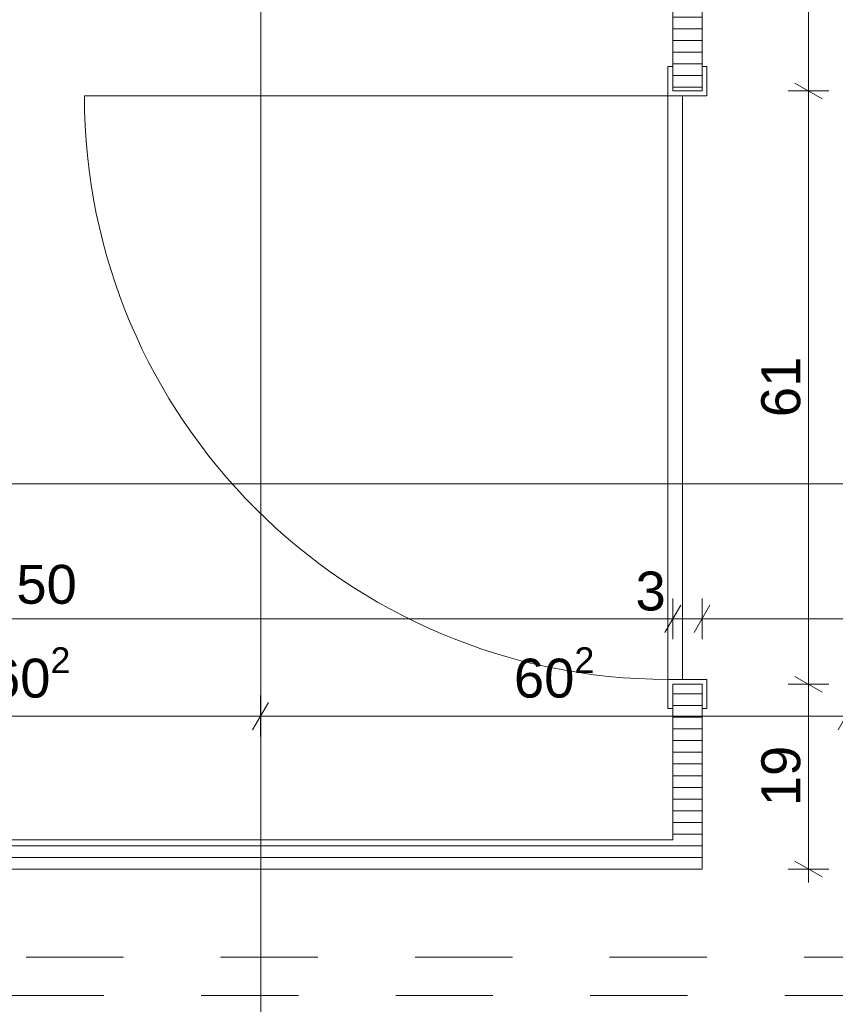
# Model space of a CAD drawing. Header units: metres. Extents: x -3.5 to 65.3, y -10.9 to 16.7.
# Tile 121 of 138: x 44.8 to 45.6, y 0.7 to 1.7. Entities that reach past the tile are written whole.
import ezdxf

# ---------------------------------------------------------------- set-up
doc = ezdxf.new("R2010")
doc.units = ezdxf.units.M
doc.header["$MEASUREMENT"] = 0
doc.linetypes.add('Untersicht', pattern=[0.04, 0.03, -0.01])
doc.linetypes.add('Wipeout_Contour', pattern=[1, 0, -1])
for name, color, linetype in [('102 - Bemaßung_ Beschriftung.Detail_ Ausschnitt', 7, 'Continuous'), ('608 - Struktur.Träger', 7, 'Continuous'), ('Neubau_650 - Abdeckung.Fußboden Aufbau', 7, 'Continuous'), ('Neubau_653 - Abdeckung.TB Verkofferung', 7, 'Continuous'), ('Neubau_702 - Einrichtung.Möbel Sanitär', 7, 'Continuous')]:
    doc.layers.add(name, color=color, linetype=linetype)
doc.styles.add('ERSTELLTER_STIL_1', font='txt')
doc.dimstyles.new('ERSTELLTER_STIL__1', dxfattribs={"dimtxt": 0.04, "dimasz": 0.02128, "dimexe": 0.18, "dimexo": 0.0625, "dimgap": 0, "dimtad": 1, "dimzin": 0, "dimdsep": 46, "dimtxsty": 'ERSTELLTER_STIL_1', "dimblk": 'ARROWHEAD_2', "dimblk1": 'ARROWHEAD_2', "dimblk2": 'ARROWHEAD_2', "dimcen": 0.09, "dimse1": 1, "dimse2": 1, "dimclrd": 7, "dimclre": 7, "dimclrt": 7, "dimazin": 0, "dimtfac": 1, "dimtdec": 4, "dimtmove": 0, "dimatfit": 3, "dimfxl": 1, "dimtolj": 1, "dimtzin": 0, "dimarcsym": 0})
doc.dimstyles.new('ERSTELLTER_STIL__3', dxfattribs={"dimtxt": 0.04, "dimasz": 0.02128, "dimexe": 0.18, "dimexo": 0.0625, "dimgap": 0, "dimtad": 1, "dimtih": 1, "dimtoh": 1, "dimzin": 0, "dimdsep": 46, "dimtxsty": 'ERSTELLTER_STIL_1', "dimblk": 'ARROWHEAD_2', "dimblk1": 'ARROWHEAD_2', "dimblk2": 'ARROWHEAD_2', "dimcen": 0.09, "dimse1": 1, "dimse2": 1, "dimclrd": 7, "dimclre": 7, "dimclrt": 7, "dimazin": 0, "dimtfac": 1, "dimtdec": 4, "dimtmove": 0, "dimatfit": 3, "dimfxl": 1, "dimtolj": 1, "dimtzin": 0, "dimarcsym": 0})
doc.dimstyles.new('ERSTELLTER_STIL__4', dxfattribs={"dimtxt": 0.04, "dimasz": 0.02128, "dimexe": 0.18, "dimexo": 0.0625, "dimgap": 0, "dimtad": 1, "dimtih": 1, "dimtoh": 1, "dimzin": 0, "dimdsep": 46, "dimtxsty": 'ERSTELLTER_STIL_1', "dimblk": 'ARROWHEAD_2', "dimblk1": 'ARROWHEAD_2', "dimblk2": 'ARROWHEAD_2', "dimcen": 0.09, "dimse1": 1, "dimse2": 1, "dimclrd": 7, "dimclre": 7, "dimclrt": 7, "dimazin": 0, "dimtfac": 1, "dimtdec": 4, "dimtmove": 2, "dimatfit": 3, "dimfxl": 1, "dimtolj": 1, "dimtzin": 0, "dimarcsym": 0})
doc.dimstyles.new('ERSTELLTER_STIL__6', dxfattribs={"dimtxt": 0.04, "dimasz": 0.02128, "dimexe": 0.18, "dimexo": 0.0625, "dimgap": 0, "dimtad": 1, "dimzin": 0, "dimdsep": 46, "dimtxsty": 'ERSTELLTER_STIL_1', "dimblk": 'ARROWHEAD_2', "dimblk1": 'ARROWHEAD_2', "dimblk2": 'ARROWHEAD_2', "dimcen": 0.09, "dimclrd": 7, "dimclre": 7, "dimclrt": 7, "dimazin": 0, "dimtfac": 1, "dimtdec": 4, "dimtmove": 0, "dimatfit": 3, "dimfxl": 1, "dimtolj": 1, "dimtzin": 0, "dimarcsym": 0})
pattern_1 = [(0, (0, 0), (0, 0.0120000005), [])]

# ---------------------------------------------------------------- blocks, each defined once
blk = doc.blocks.new('*D167')
at = {"layer": '102 - Bemaßung_ Beschriftung.Detail_ Ausschnitt', "color": 7, "linetype": 'Continuous', "lineweight": 5}
for p, q in [((43.9731, 1.1113), (43.9569, 1.0833)), ((45.4731, 1.1113), (45.4569, 1.0833)), ((43.965, 1.0973), (45.465, 1.0973))]:
    blk.add_line(p, q, dxfattribs=at)
at = {"layer": '102 - Bemaßung_ Beschriftung.Detail_ Ausschnitt', "color": 7, "lineweight": 5, "char_height": 0.04, "attachment_point": 7, "style": 'ERSTELLTER_STIL_1'}
for s, insert in [('\\A1;{\\pql;\\fArial|b0|i0|c0|p38;1,50}', (44.7434, 1.1053)), ('\\A1;{\\pql;\\fArial|b0|i0|c0|p38;3}', (45.4266, 1.1053))]:
    blk.add_mtext(s, dxfattribs=dict(at, insert=insert))
blk = doc.blocks.new('ARROWHEAD_2')
at = {"color": 0, "linetype": 'Continuous', "lineweight": 0}
for p, q in [((-0.378, -0.655), (0.378, 0.655)), ((0, 0), (-1, 0))]:
    blk.add_line(p, q, dxfattribs=at)
blk = doc.blocks.new('*D168')
at = {"layer": '102 - Bemaßung_ Beschriftung.Detail_ Ausschnitt', "color": 7, "linetype": 'Continuous', "lineweight": 5}
for p, q in [((45.465, 1.0763), (45.465, 1.1183)), ((45.495, 1.0763), (45.495, 1.1183)), ((45.4731, 1.1113), (45.4569, 1.0833)), ((45.5031, 1.1113), (45.4869, 1.0833)), ((43.965, 1.0973), (45.465, 1.0973)), ((45.465, 1.0973), (45.495, 1.0973))]:
    blk.add_line(p, q, dxfattribs=at)
blk = doc.blocks.new('*D169')
at = {"layer": '102 - Bemaßung_ Beschriftung.Detail_ Ausschnitt', "color": 7, "linetype": 'Continuous', "lineweight": 5}
for p, q in [((45.495, 1.0763), (45.495, 1.1183)), ((47.16, 1.0763), (47.16, 1.1183)), ((45.5031, 1.1113), (45.4869, 1.0833)), ((47.1681, 1.1113), (47.1519, 1.0833)), ((45.495, 1.0973), (47.16, 1.0973))]:
    blk.add_line(p, q, dxfattribs=at)
at = {"layer": '102 - Bemaßung_ Beschriftung.Detail_ Ausschnitt', "color": 7, "lineweight": 5, "insert": (46.2643, 1.0975), "char_height": 0.04, "attachment_point": 7, "style": 'ERSTELLTER_STIL_1'}
blk.add_mtext('\\A1;{\\pql;\\fArial|b0|i0|c0|p38;1,66\\fArial|b0|i0|c0|p38;\\A1{\\H.66x;\\S5^  ;}}', dxfattribs=at)
blk = doc.blocks.new('*D205')
at = {"layer": '102 - Bemaßung_ Beschriftung.Detail_ Ausschnitt', "color": 7, "linetype": 'Continuous', "lineweight": 5}
for p, q in [((45.5905, 1.0381), (45.6185, 1.0219)), ((45.6255, 1.03), (45.5835, 1.03)), ((45.6045, 0.84), (45.6045, 1.03)), ((45.5905, 0.8481), (45.6185, 0.8319)), ((45.6255, 0.84), (45.5835, 0.84)), ((45.6045, 0.8263), (45.6045, 0.84))]:
    blk.add_line(p, q, dxfattribs=at)
at = {"layer": '102 - Bemaßung_ Beschriftung.Detail_ Ausschnitt', "color": 7, "lineweight": 5, "insert": (45.5965, 0.9046), "char_height": 0.04, "attachment_point": 7, "rotation": 90, "style": 'ERSTELLTER_STIL_1'}
blk.add_mtext('\\A1;{\\pql;\\fArial|b0|i0|c0|p38;19}', dxfattribs=at)
blk = doc.blocks.new('*D206')
at = {"layer": '102 - Bemaßung_ Beschriftung.Detail_ Ausschnitt', "color": 7, "linetype": 'Continuous', "lineweight": 5}
for p, q in [((45.6255, 1.64), (45.5835, 1.64)), ((45.5905, 1.6481), (45.6185, 1.6319)), ((45.6045, 1.03), (45.6045, 1.64)), ((45.5905, 1.0381), (45.6185, 1.0219)), ((45.6255, 1.03), (45.5835, 1.03))]:
    blk.add_line(p, q, dxfattribs=at)
at = {"layer": '102 - Bemaßung_ Beschriftung.Detail_ Ausschnitt', "color": 7, "lineweight": 5, "insert": (45.5965, 1.3046), "char_height": 0.04, "attachment_point": 7, "rotation": 90, "style": 'ERSTELLTER_STIL_1'}
blk.add_mtext('\\A1;{\\pql;\\fArial|b0|i0|c0|p38;61}', dxfattribs=at)
blk = doc.blocks.new('*D207')
at = {"layer": '102 - Bemaßung_ Beschriftung.Detail_ Ausschnitt', "color": 7, "linetype": 'Continuous', "lineweight": 5}
for p, q in [((45.5905, 1.9981), (45.6185, 1.9819)), ((45.6255, 1.99), (45.5835, 1.99)), ((45.6045, 1.64), (45.6045, 1.99)), ((45.6255, 1.64), (45.5835, 1.64)), ((45.5905, 1.6481), (45.6185, 1.6319))]:
    blk.add_line(p, q, dxfattribs=at)
at = {"layer": '102 - Bemaßung_ Beschriftung.Detail_ Ausschnitt', "color": 7, "lineweight": 5, "insert": (45.5965, 1.7846), "char_height": 0.04, "attachment_point": 7, "rotation": 90, "style": 'ERSTELLTER_STIL_1'}
blk.add_mtext('\\A1;{\\pql;\\fArial|b0|i0|c0|p38;35}', dxfattribs=at)
blk = doc.blocks.new('*D316')
at = {"layer": '102 - Bemaßung_ Beschriftung.Detail_ Ausschnitt', "color": 7, "linetype": 'Continuous', "lineweight": 5}
for p, q in [((47.046, 3.7281), (47.074, 3.7119)), ((47.081, 3.72), (47.039, 3.72)), ((47.06, 0.255), (47.06, 3.72)), ((47.081, 0.255), (47.039, 0.255)), ((47.046, 0.2631), (47.074, 0.2469)), ((47.06, 0.2413), (47.06, 0.255))]:
    blk.add_line(p, q, dxfattribs=at)
at = {"layer": '102 - Bemaßung_ Beschriftung.Detail_ Ausschnitt', "color": 7, "lineweight": 5, "insert": (47.0597, 1.9243), "char_height": 0.04, "attachment_point": 7, "rotation": 90, "style": 'ERSTELLTER_STIL_1'}
blk.add_mtext('\\A1;{\\pql;\\fArial|b0|i0|c0|p38;3,46\\fArial|b0|i0|c0|p38;\\A1{\\H.66x;\\S5^  ;}}', dxfattribs=at)
blk = doc.blocks.new('*D366')
at = {"layer": '102 - Bemaßung_ Beschriftung.Detail_ Ausschnitt', "color": 7, "linetype": 'Continuous', "lineweight": 5}
for p, q in [((46.1907, 0.6335), (46.1907, 1.2355)), ((46.1767, 0.6416), (46.2047, 0.6254)), ((46.2117, 0.6335), (46.1697, 0.6335)), ((46.1907, 0.255), (46.1907, 0.6335)), ((46.2117, 0.255), (46.1697, 0.255)), ((46.1767, 0.2631), (46.2047, 0.2469)), ((46.1907, 0.2413), (46.1907, 0.255))]:
    blk.add_line(p, q, dxfattribs=at)
at = {"layer": '102 - Bemaßung_ Beschriftung.Detail_ Ausschnitt', "color": 7, "lineweight": 5, "insert": (46.1834, 0.3939), "char_height": 0.04, "attachment_point": 7, "rotation": 90, "style": 'ERSTELLTER_STIL_1'}
blk.add_mtext('\\A1;{\\pql;\\fArial|b0|i0|c0|p38;37\\fArial|b0|i0|c0|p38;\\A1{\\H.66x;\\S85^  ;}}', dxfattribs=at)
blk = doc.blocks.new('*D383')
at = {"layer": '102 - Bemaßung_ Beschriftung.Detail_ Ausschnitt', "color": 7, "linetype": 'Continuous', "lineweight": 5}
for p, q in [((44.439, 0.9763), (44.439, 1.0183)), ((45.041, 0.9763), (45.041, 1.0183)), ((44.4471, 1.0113), (44.4309, 0.9833)), ((45.0491, 1.0113), (45.0329, 0.9833)), ((44.439, 0.9973), (45.041, 0.9973))]:
    blk.add_line(p, q, dxfattribs=at)
at = {"layer": '102 - Bemaßung_ Beschriftung.Detail_ Ausschnitt', "color": 7, "lineweight": 5, "insert": (44.7629, 1.0046), "char_height": 0.04, "attachment_point": 7, "style": 'ERSTELLTER_STIL_1'}
blk.add_mtext('\\A1;{\\pql;\\fArial|b0|i0|c0|p38;60\\fArial|b0|i0|c0|p38;\\A1{\\H.66x;\\S2^  ;}}', dxfattribs=at)
blk = doc.blocks.new('*D384')
at = {"layer": '102 - Bemaßung_ Beschriftung.Detail_ Ausschnitt', "color": 7, "linetype": 'Continuous', "lineweight": 5}
for p, q in [((45.041, 0.9763), (45.041, 1.0183)), ((45.643, 0.9763), (45.643, 1.0183)), ((45.0491, 1.0113), (45.0329, 0.9833)), ((45.6511, 1.0113), (45.6349, 0.9833)), ((45.041, 0.9973), (45.643, 0.9973))]:
    blk.add_line(p, q, dxfattribs=at)
at = {"layer": '102 - Bemaßung_ Beschriftung.Detail_ Ausschnitt', "color": 7, "lineweight": 5, "insert": (45.3016, 1.0046), "char_height": 0.04, "attachment_point": 7, "style": 'ERSTELLTER_STIL_1'}
blk.add_mtext('\\A1;{\\pql;\\fArial|b0|i0|c0|p38;60\\fArial|b0|i0|c0|p38;\\A1{\\H.66x;\\S2^  ;}}', dxfattribs=at)
blk = doc.blocks.new('*D427')
at = {"layer": '102 - Bemaßung_ Beschriftung.Detail_ Ausschnitt', "color": 7, "linetype": 'Continuous', "lineweight": 5}
for p, q in [((44.2264, 3.7281), (44.2544, 3.7119)), ((44.2614, 3.72), (44.2194, 3.72)), ((44.2404, 0.255), (44.2404, 3.72)), ((44.2614, 0.255), (44.215, 0.255)), ((44.2264, 0.2631), (44.2544, 0.2469)), ((44.2404, 0.2413), (44.2404, 0.255))]:
    blk.add_line(p, q, dxfattribs=at)
at = {"color": 254, "linetype": 'Wipeout_Contour', "lineweight": 0, "ltscale": 177.039483}
blk.add_wipeout([(44.2399, 1.9168), (44.2399, 2.0582), (44.1849, 2.0582), (44.1849, 1.9168)], dxfattribs=at).dxf.layer = '102 - Bemaßung_ Beschriftung.Detail_ Ausschnitt'
at = {"layer": '102 - Bemaßung_ Beschriftung.Detail_ Ausschnitt', "color": 7, "lineweight": 5, "insert": (44.2402, 1.9243), "char_height": 0.04, "attachment_point": 7, "rotation": 90, "style": 'ERSTELLTER_STIL_1'}
blk.add_mtext('\\A1;{\\pql;\\fArial|b0|i0|c0|p38;3,46\\fArial|b0|i0|c0|p38;\\A1{\\H.66x;\\S5^  ;}}', dxfattribs=at)

msp = doc.modelspace()

# ---------------------------------------------------------------- hatches: boundary and pattern name
at = {"layer": 'Neubau_650 - Abdeckung.Fußboden Aufbau', "linetype": 'Continuous', "lineweight": 13, "true_color": 0xafafaf}
h = msp.add_hatch(dxfattribs=at)
h.set_pattern_fill('Raster_60x60_Fuge_2mm_0001', color=253, style=0, pattern_type=2)
h.set_pattern_definition([(0, (46.245, 3.6435), (0, 0.602), []), (90, (46.245, 3.6435), (-0.602, 0), [])])
h.paths.add_polyline_path([(47.16, 3.72), (43.965, 3.72), (43.965, 0.505), (44.215, 0.505), (44.215, 0.255), (47.16, 0.255)])
at = {"layer": 'Neubau_702 - Einrichtung.Möbel Sanitär', "linetype": 'Continuous', "lineweight": 0, "true_color": 0x000000}
h = msp.add_hatch(dxfattribs=at)
h.set_pattern_fill('Holz__Sperrholz_1_0001', color=18, style=0, pattern_type=2)
h.set_pattern_definition(pattern_1)
h.paths.add_polyline_path([(45.465, 1.99), (45.465, 1.64), (45.495, 1.64), (45.495, 1.99)])
h = msp.add_hatch(dxfattribs=at)
h.set_pattern_fill('Holz__Sperrholz_1_0001', color=18, style=0, pattern_type=2)
h.set_pattern_definition(pattern_1)
h.paths.add_polyline_path([(45.465, 0.84), (45.495, 0.84), (45.495, 1.03), (45.465, 1.03)])
h = msp.add_hatch(dxfattribs=at)
h.set_pattern_fill('Holz__Sperrholz_1_0001', color=18, style=0, pattern_type=2)
h.set_pattern_definition(pattern_1)
h.paths.add_polyline_path([(43.965, 0.84), (45.465, 0.84), (45.465, 0.87), (43.965, 0.87)])

# ---------------------------------------------------------------- linework, layer by layer
at = {"layer": '608 - Struktur.Träger', "color": 7, "linetype": 'Untersicht', "lineweight": 13}
msp.add_line((0.38, 0.71), (61.88, 0.71), dxfattribs=at)
at = {"layer": 'Neubau_653 - Abdeckung.TB Verkofferung', "color": 1, "linetype": 'Untersicht', "lineweight": 9}
msp.add_line((44.6, 0.7495), (51.8, 0.7495), dxfattribs=at)
at = {"layer": 'Neubau_702 - Einrichtung.Möbel Sanitär', "color": 1, "linetype": 'Continuous', "lineweight": 13}
for p, q in [((45.46, 1.635), (45.46, 1.665)), ((45.46, 1.665), (45.465, 1.665)), ((45.465, 1.665), (45.465, 1.64)), ((45.495, 1.64), (45.495, 1.665)), ((45.495, 1.665), (45.5, 1.665)), ((45.5, 1.665), (45.5, 1.635)), ((45.465, 1.64), (45.495, 1.64)), ((45.46, 1.635), (44.86, 1.635)), ((45.475, 1.635), (45.46, 1.635)), ((45.475, 1.635), (45.46, 1.635)), ((45.46, 1.635), (45.46, 1.035)), ((45.5, 1.635), (45.475, 1.635)), ((45.475, 1.035), (45.475, 1.635)), ((45.475, 1.035), (45.46, 1.035)), ((45.46, 1.035), (45.46, 1.005)), ((45.46, 1.035), (45.475, 1.035)), ((45.5, 1.035), (45.475, 1.035)), ((45.5, 1.005), (45.5, 1.035)), ((45.465, 1.005), (45.465, 1.03)), ((45.465, 1.03), (45.495, 1.03)), ((45.495, 1.03), (45.495, 1.005)), ((45.46, 1.005), (45.465, 1.005)), ((45.495, 1.005), (45.5, 1.005))]:
    msp.add_line(p, q, dxfattribs=at)
at = {"layer": 'Neubau_702 - Einrichtung.Möbel Sanitär', "color": 1, "linetype": 'Continuous', "lineweight": 18}
for p, q in [((45.465, 1.64), (45.495, 1.64)), ((45.465, 1.64), (45.495, 1.64)), ((45.465, 1.64), (45.495, 1.64)), ((45.465, 1.03), (45.495, 1.03)), ((45.465, 1.03), (45.495, 1.03)), ((45.465, 1.03), (45.495, 1.03))]:
    msp.add_line(p, q, dxfattribs=at)
at = {"layer": 'Neubau_702 - Einrichtung.Möbel Sanitär', "color": 1, "linetype": 'Continuous', "lineweight": 18, "flags": 128}
for points in [[(45.495, 1.64), (45.495, 1.99)], [(45.465, 1.8), (45.465, 1.64)], [(45.465, 1.03), (45.465, 0.87)], [(45.495, 0.84), (45.495, 1.03)], [(45.465, 0.87), (43.965, 0.87)], [(43.965, 0.84), (45.465, 0.84)], [(45.465, 0.84), (45.495, 0.84)]]:
    msp.add_lwpolyline(points, dxfattribs=at)
at = {"layer": 'Neubau_702 - Einrichtung.Möbel Sanitär', "color": 1, "linetype": 'Continuous', "lineweight": 9}
msp.add_arc((45.46, 1.635), 0.6, 180, 270, dxfattribs=at)

# ---------------------------------------------------------------- dimensions: what is measured, and where the dimension line sits
at = {"layer": '102 - Bemaßung_ Beschriftung.Detail_ Ausschnitt', "color": 7, "linetype": 'Continuous', "lineweight": 5}
for base, p1, p2, picture, middle in [((47.059964, 3.719998), (43.964989, 0.255), (44.709987, 3.719998), '*D316', (47.031964, 2.030247)), ((45.6045, 1.99), (45.495, 1.64), (45.495, 1.99), '*D207', (45.5765, 1.8151)), ((45.6045, 1.64), (45.495, 1.03), (45.495, 1.64), '*D206', (45.5765, 1.3351)), ((46.1907, 0.6335), (44.215, 0.255), (46.245, 0.6335), '*D366', (46.1627, 0.4936)), ((45.6045, 1.03), (45.495, 0.84), (45.495, 1.03), '*D205', (45.5765, 0.9351))]:
    dim = msp.add_linear_dim(base=base, p1=p1, p2=p2, angle=90, dimstyle='ERSTELLTER_STIL__1', dxfattribs=at)
    dim.commit()
    dim.dimension.update_dxf_attribs({"geometry": picture, "text_midpoint": middle, "dimtype": 160, "text_rotation": 90})
for base, p1, p2, dimstyle, picture, middle in [((45.643, 0.9973), (45.041, 3.3532), (45.643, 3.4731), 'ERSTELLTER_STIL__3', '*D384', (45.3861, 1.0253)), ((45.041, 0.9973), (44.439, 3.0415), (45.041, 3.3532), 'ERSTELLTER_STIL__4', '*D383', (44.8474, 1.0253)), ((47.15998, 1.0973), (45.49502, 0.83998), (47.15998, 0.69998), 'ERSTELLTER_STIL__3', '*D169', (46.37024, 1.1253)), ((45.465, 1.0973), (43.965, 0.255), (45.465, 0.84), 'ERSTELLTER_STIL__4', '*D167', (44.7953, 1.1253)), ((45.495, 1.0973), (45.465, 0.84), (45.495, 0.84), 'ERSTELLTER_STIL__3', '*D168', (45.4418, 1.1253))]:
    dim = msp.add_linear_dim(base=base, p1=p1, p2=p2, dimstyle=dimstyle, dxfattribs=at)
    dim.commit()
    dim.dimension.update_dxf_attribs({"geometry": picture, "text_midpoint": middle, "dimtype": 160})

# ---------------------------------------------------------------- next in the draw order: dimensions: what is measured, and where the dimension line sits
dim = msp.add_linear_dim(base=(44.240389, 3.719998), p1=(44.21499, 0.255), p2=(44.897489, 3.719998), angle=90, dimstyle='ERSTELLTER_STIL__6', dxfattribs=at)
dim.commit()
dim.dimension.update_dxf_attribs({"geometry": '*D427', "text_midpoint": (44.212389, 2.030247), "dimtype": 160, "text_rotation": 90})

doc.saveas('drawing.dxf')
